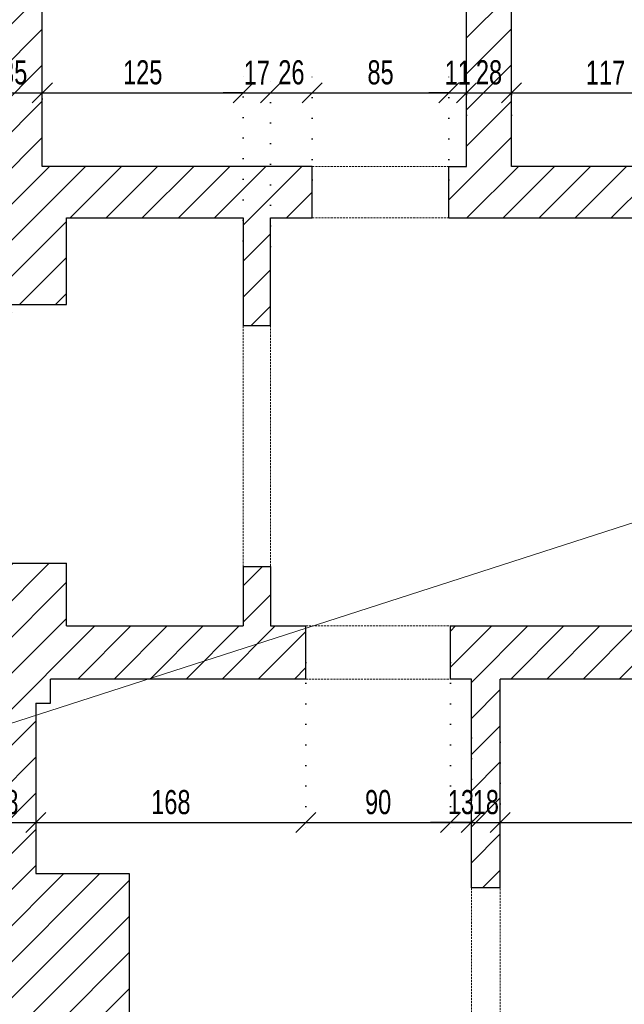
# Model space of a CAD drawing. Header units: millimetres. Extents: x 11149 to 111407, y -107619 to -23630.
# Tile 105 of 245: x 13655 to 14031, y -28957 to -28345. Entities that reach past the tile are written whole.
import ezdxf

# ---------------------------------------------------------------- set-up
doc = ezdxf.new("R2010")
doc.units = ezdxf.units.MM
doc.header["$LTSCALE"] = 2
doc.linetypes.add('DOT', pattern=[6.35, 0, -6.35])
doc.linetypes.add('HIDDEN', pattern=[9.525, 6.35, -3.175])
doc.layers.get('0').update_dxf_attribs({"plot": 0})
doc.layers.get('Defpoints').update_dxf_attribs({"color": 1})
doc.layers.add('3DPLAN_A_KRESKOWANIE 1', color=253, linetype='Continuous')
for name, color, linetype, lineweight in [('A_ściany mur', 2, 'Continuous', 30), ('e-cad_wymiary', 4, 'Continuous', 9), ('Opisy', 7, 'Continuous', 13)]:
    doc.layers.add(name, color=color, linetype=linetype, lineweight=lineweight)
doc.styles.add('e-cad_1', font='arial.ttf', dxfattribs={"width": 0.7})
doc.dimstyles.new('e-cad_1_100_[cm]', dxfattribs={"dimscale": 10, "dimtxt": 1.5, "dimasz": 1.25, "dimexe": 1.25, "dimexo": 0.625, "dimgap": 0.5, "dimtad": 1, "dimdec": 0, "dimrnd": 1, "dimzin": 1, "dimtxsty": 'e-cad_1', "dimblk": 'OBLIQUE', "dimcen": 2.5, "dimclrd": 256, "dimclre": 252, "dimclrt": 7, "dimadec": 0, "dimazin": 0, "dimtfac": 1, "dimtix": 1, "dimtmove": 2, "dimatfit": 3, "dimldrblk": 'NONE', "dimfxl": 60, "dimfxlon": 1, "dimarcsym": 0})

# ---------------------------------------------------------------- blocks, each defined once
blk = doc.blocks.new('_OBLIQUE')
at = {"color": 0, "linetype": 'ByBlock', "lineweight": -2}
blk.add_line((-0.5, -0.5), (0.5, 0.5), dxfattribs=at)
blk = doc.blocks.new('*D458')
at = {"layer": 'Defpoints', "color": 0}
for p in [(13668.99, -28390.14), (13633.99, -28393.24), (13668.99, -28400.22)]:
    blk.add_point(p, dxfattribs=at)
at = {"layer": 'e-cad_wymiary', "color": 252, "linetype": 'DOT', "lineweight": -2}
for p, q in [((13633.99, -28390.14), (13633.99, -28377.64)), ((13668.99, -28393.97), (13668.99, -28377.64))]:
    blk.add_line(p, q, dxfattribs=at)
at = {"layer": 'e-cad_wymiary', "lineweight": -2}
blk.add_line((13633.99, -28390.14), (13668.99, -28390.14), dxfattribs=at)
at = {"layer": 'e-cad_wymiary', "lineweight": -2, "xscale": 12.5, "yscale": 12.5, "zscale": 12.5, "rotation": 180}
blk.add_blockref('_OBLIQUE', (13633.99, -28390.14), dxfattribs=at)
at = {"layer": 'e-cad_wymiary', "lineweight": -2, "xscale": 12.5, "yscale": 12.5, "zscale": 12.5}
blk.add_blockref('_OBLIQUE', (13668.99, -28390.14), dxfattribs=at)
at = {"layer": 'e-cad_wymiary', "color": 7, "insert": (13651.49, -28377.48), "char_height": 15, "attachment_point": 5, "style": 'e-cad_1'}
blk.add_mtext('35', dxfattribs=at)
blk = doc.blocks.new('_None')
blk = doc.blocks.new('*D459')
at = {"layer": 'Defpoints', "color": 0}
for p in [(13793.99, -28390.14), (13668.99, -28400.22), (13793.99, -28488.47)]:
    blk.add_point(p, dxfattribs=at)
at = {"layer": 'e-cad_wymiary', "color": 252, "linetype": 'DOT', "lineweight": -2}
for p, q in [((13668.99, -28393.97), (13668.99, -28377.64)), ((13793.99, -28482.22), (13793.99, -28377.64))]:
    blk.add_line(p, q, dxfattribs=at)
at = {"layer": 'e-cad_wymiary', "lineweight": -2}
blk.add_line((13668.99, -28390.14), (13793.99, -28390.14), dxfattribs=at)
at = {"layer": 'e-cad_wymiary', "lineweight": -2, "xscale": 12.5, "yscale": 12.5, "zscale": 12.5, "rotation": 180}
blk.add_blockref('_OBLIQUE', (13668.99, -28390.14), dxfattribs=at)
at = {"layer": 'e-cad_wymiary', "lineweight": -2, "xscale": 12.5, "yscale": 12.5, "zscale": 12.5}
blk.add_blockref('_OBLIQUE', (13793.99, -28390.14), dxfattribs=at)
at = {"layer": 'e-cad_wymiary', "color": 7, "insert": (13731.49, -28377.48), "char_height": 15, "attachment_point": 5, "style": 'e-cad_1'}
blk.add_mtext('125', dxfattribs=at)
blk = doc.blocks.new('*D460')
at = {"layer": 'Defpoints', "color": 0}
for p in [(13810.99, -28390.14), (13793.99, -28488.47), (13810.99, -28491.96)]:
    blk.add_point(p, dxfattribs=at)
at = {"layer": 'e-cad_wymiary', "color": 252, "linetype": 'DOT', "lineweight": -2}
for p, q in [((13793.99, -28482.22), (13793.99, -28377.64)), ((13810.99, -28485.71), (13810.99, -28377.64))]:
    blk.add_line(p, q, dxfattribs=at)
at = {"layer": 'e-cad_wymiary', "lineweight": -2}
for p, q in [((13793.99, -28390.14), (13781.49, -28390.14)), ((13793.99, -28390.14), (13810.99, -28390.14)), ((13810.99, -28390.14), (13823.49, -28390.14))]:
    blk.add_line(p, q, dxfattribs=at)
at = {"layer": 'e-cad_wymiary', "lineweight": -2, "xscale": 12.5, "yscale": 12.5, "zscale": 12.5}
blk.add_blockref('_OBLIQUE', (13793.99, -28390.14), dxfattribs=at)
at = {"layer": 'e-cad_wymiary', "lineweight": -2, "xscale": 12.5, "yscale": 12.5, "zscale": 12.5, "rotation": 180}
blk.add_blockref('_OBLIQUE', (13810.99, -28390.14), dxfattribs=at)
at = {"layer": 'e-cad_wymiary', "color": 7, "insert": (13802.49, -28377.61), "char_height": 15, "attachment_point": 5, "style": 'e-cad_1'}
blk.add_mtext('17', dxfattribs=at)
blk = doc.blocks.new('*D461')
at = {"layer": 'Defpoints', "color": 0}
for p in [(13836.99, -28390.14), (13836.99, -28450.58), (13810.99, -28491.96)]:
    blk.add_point(p, dxfattribs=at)
at = {"layer": 'e-cad_wymiary', "color": 252, "linetype": 'DOT', "lineweight": -2}
for p, q in [((13810.99, -28485.71), (13810.99, -28377.64)), ((13836.99, -28444.33), (13836.99, -28377.64))]:
    blk.add_line(p, q, dxfattribs=at)
at = {"layer": 'e-cad_wymiary', "lineweight": -2}
blk.add_line((13810.99, -28390.14), (13836.99, -28390.14), dxfattribs=at)
at = {"layer": 'e-cad_wymiary', "lineweight": -2, "xscale": 12.5, "yscale": 12.5, "zscale": 12.5, "rotation": 180}
blk.add_blockref('_OBLIQUE', (13810.99, -28390.14), dxfattribs=at)
at = {"layer": 'e-cad_wymiary', "lineweight": -2, "xscale": 12.5, "yscale": 12.5, "zscale": 12.5}
blk.add_blockref('_OBLIQUE', (13836.99, -28390.14), dxfattribs=at)
at = {"layer": 'e-cad_wymiary', "color": 7, "insert": (13823.99, -28377.48), "char_height": 15, "attachment_point": 5, "style": 'e-cad_1'}
blk.add_mtext('26', dxfattribs=at)
blk = doc.blocks.new('*D462')
at = {"layer": 'Defpoints', "color": 0}
for p in [(13921.99, -28390.14), (13836.99, -28450.58), (13921.99, -28450.58)]:
    blk.add_point(p, dxfattribs=at)
at = {"layer": 'e-cad_wymiary', "color": 252, "linetype": 'DOT', "lineweight": -2}
for p, q in [((13836.99, -28444.33), (13836.99, -28377.64)), ((13921.99, -28444.33), (13921.99, -28377.64))]:
    blk.add_line(p, q, dxfattribs=at)
at = {"layer": 'e-cad_wymiary', "lineweight": -2}
blk.add_line((13836.99, -28390.14), (13921.99, -28390.14), dxfattribs=at)
at = {"layer": 'e-cad_wymiary', "lineweight": -2, "xscale": 12.5, "yscale": 12.5, "zscale": 12.5, "rotation": 180}
blk.add_blockref('_OBLIQUE', (13836.99, -28390.14), dxfattribs=at)
at = {"layer": 'e-cad_wymiary', "lineweight": -2, "xscale": 12.5, "yscale": 12.5, "zscale": 12.5}
blk.add_blockref('_OBLIQUE', (13921.99, -28390.14), dxfattribs=at)
at = {"layer": 'e-cad_wymiary', "color": 7, "insert": (13879.49, -28377.48), "char_height": 15, "attachment_point": 5, "style": 'e-cad_1'}
blk.add_mtext('85', dxfattribs=at)
blk = doc.blocks.new('*D463')
at = {"layer": 'Defpoints', "color": 0}
for p in [(13932.99, -28390.14), (13932.99, -28410.19), (13921.99, -28450.58)]:
    blk.add_point(p, dxfattribs=at)
at = {"layer": 'e-cad_wymiary', "color": 252, "linetype": 'DOT', "lineweight": -2}
for p, q in [((13921.99, -28444.33), (13921.99, -28377.64)), ((13932.99, -28403.94), (13932.99, -28377.64))]:
    blk.add_line(p, q, dxfattribs=at)
at = {"layer": 'e-cad_wymiary', "lineweight": -2}
for p, q in [((13921.99, -28390.14), (13909.49, -28390.14)), ((13921.99, -28390.14), (13932.99, -28390.14)), ((13932.99, -28390.14), (13945.49, -28390.14))]:
    blk.add_line(p, q, dxfattribs=at)
at = {"layer": 'e-cad_wymiary', "lineweight": -2, "xscale": 12.5, "yscale": 12.5, "zscale": 12.5}
blk.add_blockref('_OBLIQUE', (13921.99, -28390.14), dxfattribs=at)
at = {"layer": 'e-cad_wymiary', "lineweight": -2, "xscale": 12.5, "yscale": 12.5, "zscale": 12.5, "rotation": 180}
blk.add_blockref('_OBLIQUE', (13932.99, -28390.14), dxfattribs=at)
at = {"layer": 'e-cad_wymiary', "color": 7, "insert": (13927.49, -28377.61), "char_height": 15, "attachment_point": 5, "style": 'e-cad_1'}
blk.add_mtext('11', dxfattribs=at)
blk = doc.blocks.new('*D464')
at = {"layer": 'Defpoints', "color": 0}
for p in [(13960.99, -28390.14), (13932.99, -28410.19), (13960.99, -28410.19)]:
    blk.add_point(p, dxfattribs=at)
at = {"layer": 'e-cad_wymiary', "color": 252, "linetype": 'DOT', "lineweight": -2}
for p, q in [((13932.99, -28403.94), (13932.99, -28377.64)), ((13960.99, -28403.94), (13960.99, -28377.64))]:
    blk.add_line(p, q, dxfattribs=at)
at = {"layer": 'e-cad_wymiary', "lineweight": -2}
blk.add_line((13932.99, -28390.14), (13960.99, -28390.14), dxfattribs=at)
at = {"layer": 'e-cad_wymiary', "lineweight": -2, "xscale": 12.5, "yscale": 12.5, "zscale": 12.5, "rotation": 180}
blk.add_blockref('_OBLIQUE', (13932.99, -28390.14), dxfattribs=at)
at = {"layer": 'e-cad_wymiary', "lineweight": -2, "xscale": 12.5, "yscale": 12.5, "zscale": 12.5}
blk.add_blockref('_OBLIQUE', (13960.99, -28390.14), dxfattribs=at)
at = {"layer": 'e-cad_wymiary', "color": 7, "insert": (13946.99, -28377.48), "char_height": 15, "attachment_point": 5, "style": 'e-cad_1'}
blk.add_mtext('28', dxfattribs=at)
blk = doc.blocks.new('*D465')
at = {"layer": 'Defpoints', "color": 0}
for p in [(14077.99, -28390.14), (13960.99, -28410.19), (14077.99, -28449.08)]:
    blk.add_point(p, dxfattribs=at)
at = {"layer": 'e-cad_wymiary', "color": 252, "linetype": 'DOT', "lineweight": -2}
for p, q in [((13960.99, -28403.94), (13960.99, -28377.64)), ((14077.99, -28442.83), (14077.99, -28377.64))]:
    blk.add_line(p, q, dxfattribs=at)
at = {"layer": 'e-cad_wymiary', "lineweight": -2}
blk.add_line((13960.99, -28390.14), (14077.99, -28390.14), dxfattribs=at)
at = {"layer": 'e-cad_wymiary', "lineweight": -2, "xscale": 12.5, "yscale": 12.5, "zscale": 12.5, "rotation": 180}
blk.add_blockref('_OBLIQUE', (13960.99, -28390.14), dxfattribs=at)
at = {"layer": 'e-cad_wymiary', "lineweight": -2, "xscale": 12.5, "yscale": 12.5, "zscale": 12.5}
blk.add_blockref('_OBLIQUE', (14077.99, -28390.14), dxfattribs=at)
at = {"layer": 'e-cad_wymiary', "color": 7, "insert": (14019.49, -28377.61), "char_height": 15, "attachment_point": 5, "style": 'e-cad_1'}
blk.add_mtext('117', dxfattribs=at)
blk = doc.blocks.new('*D493')
at = {"layer": 'Defpoints', "color": 0}
for p in [(13664.99, -28844.22), (13664.99, -28844.22), (13626.99, -28859.2)]:
    blk.add_point(p, dxfattribs=at)
at = {"layer": 'e-cad_wymiary', "color": 252, "linetype": 'DOT', "lineweight": -2}
for p, q in [((13626.99, -28852.95), (13626.99, -28831.72)), ((13664.99, -28837.97), (13664.99, -28831.72))]:
    blk.add_line(p, q, dxfattribs=at)
at = {"layer": 'e-cad_wymiary', "lineweight": -2}
blk.add_line((13626.99, -28844.22), (13664.99, -28844.22), dxfattribs=at)
at = {"layer": 'e-cad_wymiary', "lineweight": -2, "xscale": 12.5, "yscale": 12.5, "zscale": 12.5, "rotation": 180}
blk.add_blockref('_OBLIQUE', (13626.99, -28844.22), dxfattribs=at)
at = {"layer": 'e-cad_wymiary', "lineweight": -2, "xscale": 12.5, "yscale": 12.5, "zscale": 12.5}
blk.add_blockref('_OBLIQUE', (13664.99, -28844.22), dxfattribs=at)
at = {"layer": 'e-cad_wymiary', "color": 7, "insert": (13645.99, -28831.56), "char_height": 15, "attachment_point": 5, "style": 'e-cad_1'}
blk.add_mtext('38', dxfattribs=at)
blk = doc.blocks.new('*D494')
at = {"layer": 'Defpoints', "color": 0}
for p in [(13832.99, -28738.39), (13664.99, -28844.22), (13832.99, -28844.22)]:
    blk.add_point(p, dxfattribs=at)
at = {"layer": 'e-cad_wymiary', "color": 252, "linetype": 'DOT', "lineweight": -2}
for p, q in [((13832.99, -28744.64), (13832.99, -28856.72)), ((13664.99, -28837.97), (13664.99, -28831.72))]:
    blk.add_line(p, q, dxfattribs=at)
at = {"layer": 'e-cad_wymiary', "lineweight": -2}
blk.add_line((13664.99, -28844.22), (13832.99, -28844.22), dxfattribs=at)
at = {"layer": 'e-cad_wymiary', "lineweight": -2, "xscale": 12.5, "yscale": 12.5, "zscale": 12.5, "rotation": 180}
blk.add_blockref('_OBLIQUE', (13664.99, -28844.22), dxfattribs=at)
at = {"layer": 'e-cad_wymiary', "lineweight": -2, "xscale": 12.5, "yscale": 12.5, "zscale": 12.5}
blk.add_blockref('_OBLIQUE', (13832.99, -28844.22), dxfattribs=at)
at = {"layer": 'e-cad_wymiary', "color": 7, "insert": (13748.99, -28831.56), "char_height": 15, "attachment_point": 5, "style": 'e-cad_1'}
blk.add_mtext('168', dxfattribs=at)
blk = doc.blocks.new('*D495')
at = {"layer": 'Defpoints', "color": 0}
for p in [(13832.99, -28738.39), (13922.99, -28738.39), (13922.99, -28844.22)]:
    blk.add_point(p, dxfattribs=at)
at = {"layer": 'e-cad_wymiary', "color": 252, "linetype": 'DOT', "lineweight": -2}
for p, q in [((13832.99, -28744.64), (13832.99, -28856.72)), ((13922.99, -28744.64), (13922.99, -28856.72))]:
    blk.add_line(p, q, dxfattribs=at)
at = {"layer": 'e-cad_wymiary', "lineweight": -2}
blk.add_line((13832.99, -28844.22), (13922.99, -28844.22), dxfattribs=at)
at = {"layer": 'e-cad_wymiary', "lineweight": -2, "xscale": 12.5, "yscale": 12.5, "zscale": 12.5, "rotation": 180}
blk.add_blockref('_OBLIQUE', (13832.99, -28844.22), dxfattribs=at)
at = {"layer": 'e-cad_wymiary', "lineweight": -2, "xscale": 12.5, "yscale": 12.5, "zscale": 12.5}
blk.add_blockref('_OBLIQUE', (13922.99, -28844.22), dxfattribs=at)
at = {"layer": 'e-cad_wymiary', "color": 7, "insert": (13877.99, -28831.56), "char_height": 15, "attachment_point": 5, "style": 'e-cad_1'}
blk.add_mtext('90', dxfattribs=at)
blk = doc.blocks.new('*D496')
at = {"layer": 'Defpoints', "color": 0}
for p in [(13922.99, -28738.39), (13935.99, -28772.52), (13935.99, -28844.22)]:
    blk.add_point(p, dxfattribs=at)
at = {"layer": 'e-cad_wymiary', "color": 252, "linetype": 'DOT', "lineweight": -2}
for p, q in [((13922.99, -28744.64), (13922.99, -28856.72)), ((13935.99, -28778.77), (13935.99, -28856.72))]:
    blk.add_line(p, q, dxfattribs=at)
at = {"layer": 'e-cad_wymiary', "lineweight": -2}
for p, q in [((13922.99, -28844.22), (13910.49, -28844.22)), ((13922.99, -28844.22), (13935.99, -28844.22)), ((13935.99, -28844.22), (13948.49, -28844.22))]:
    blk.add_line(p, q, dxfattribs=at)
at = {"layer": 'e-cad_wymiary', "lineweight": -2, "xscale": 12.5, "yscale": 12.5, "zscale": 12.5}
blk.add_blockref('_OBLIQUE', (13922.99, -28844.22), dxfattribs=at)
at = {"layer": 'e-cad_wymiary', "lineweight": -2, "xscale": 12.5, "yscale": 12.5, "zscale": 12.5, "rotation": 180}
blk.add_blockref('_OBLIQUE', (13935.99, -28844.22), dxfattribs=at)
at = {"layer": 'e-cad_wymiary', "color": 7, "insert": (13929.49, -28831.56), "char_height": 15, "attachment_point": 5, "style": 'e-cad_1'}
blk.add_mtext('13', dxfattribs=at)
blk = doc.blocks.new('*D497')
at = {"layer": 'Defpoints', "color": 0}
for p in [(13935.99, -28772.52), (13953.99, -28787.91), (13953.99, -28844.22)]:
    blk.add_point(p, dxfattribs=at)
at = {"layer": 'e-cad_wymiary', "color": 252, "linetype": 'DOT', "lineweight": -2}
for p, q in [((13935.99, -28778.77), (13935.99, -28856.72)), ((13953.99, -28794.16), (13953.99, -28856.72))]:
    blk.add_line(p, q, dxfattribs=at)
at = {"layer": 'e-cad_wymiary', "lineweight": -2}
for p, q in [((13935.99, -28844.22), (13923.49, -28844.22)), ((13935.99, -28844.22), (13953.99, -28844.22)), ((13953.99, -28844.22), (13966.49, -28844.22))]:
    blk.add_line(p, q, dxfattribs=at)
at = {"layer": 'e-cad_wymiary', "lineweight": -2, "xscale": 12.5, "yscale": 12.5, "zscale": 12.5}
blk.add_blockref('_OBLIQUE', (13935.99, -28844.22), dxfattribs=at)
at = {"layer": 'e-cad_wymiary', "lineweight": -2, "xscale": 12.5, "yscale": 12.5, "zscale": 12.5, "rotation": 180}
blk.add_blockref('_OBLIQUE', (13953.99, -28844.22), dxfattribs=at)
at = {"layer": 'e-cad_wymiary', "color": 7, "insert": (13944.99, -28831.56), "char_height": 15, "attachment_point": 5, "style": 'e-cad_1'}
blk.add_mtext('18', dxfattribs=at)
blk = doc.blocks.new('*D498')
at = {"layer": 'Defpoints', "color": 0}
for p in [(13953.99, -28787.91), (14226.99, -28821.94), (14226.99, -28844.22)]:
    blk.add_point(p, dxfattribs=at)
at = {"layer": 'e-cad_wymiary', "color": 252, "linetype": 'DOT', "lineweight": -2}
for p, q in [((13953.99, -28794.16), (13953.99, -28856.72)), ((14226.99, -28828.19), (14226.99, -28856.72))]:
    blk.add_line(p, q, dxfattribs=at)
at = {"layer": 'e-cad_wymiary', "lineweight": -2}
blk.add_line((13953.99, -28844.22), (14226.99, -28844.22), dxfattribs=at)
at = {"layer": 'e-cad_wymiary', "lineweight": -2, "xscale": 12.5, "yscale": 12.5, "zscale": 12.5, "rotation": 180}
blk.add_blockref('_OBLIQUE', (13953.99, -28844.22), dxfattribs=at)
at = {"layer": 'e-cad_wymiary', "lineweight": -2, "xscale": 12.5, "yscale": 12.5, "zscale": 12.5}
blk.add_blockref('_OBLIQUE', (14226.99, -28844.22), dxfattribs=at)
at = {"layer": 'e-cad_wymiary', "color": 7, "insert": (14090.49, -28831.56), "char_height": 15, "attachment_point": 5, "style": 'e-cad_1'}
blk.add_mtext('273', dxfattribs=at)

msp = doc.modelspace()

# ---------------------------------------------------------------- hatches: boundary and pattern name
at = {"layer": '3DPLAN_A_KRESKOWANIE 1'}
h = msp.add_hatch(dxfattribs=at)
h.set_pattern_fill('ANSI31', color=256, scale=5, style=0)
h.set_pattern_definition([(45, (15147.047, -29342.012), (-11.22532, 11.22532), [])])
h.paths.add_polyline_path([(15208.99, -29306.89), (15087.99, -29306.89), (15087.99, -29384.89), (15208.99, -29384.89)])
h.paths.add_polyline_path([(16677.49, -29121.89), (16623.99, -29121.89), (16623.99, -29308.89), (16290.99, -29308.89), (16290.99, -29384.89), (16677.49, -29384.89)])
h.paths.add_polyline_path([(16115.99, -29308.89), (16047.99, -29308.89), (16047.99, -29148.89), (16014.99, -29148.89), (16014.99, -29308.89), (15977.99, -29308.89), (15977.99, -29384.89), (16115.99, -29384.89)])
h.paths.add_polyline_path([(15802.99, -29308.89), (15767.99, -29308.89), (15767.99, -28746.89), (15772.99, -28746.89), (15772.99, -28712.89), (15691.99, -28712.89), (15691.99, -28642.89), (15671.99, -28642.89), (15671.99, -28710.89), (15658.99, -28710.89), (15658.99, -28746.89), (15736.99, -28746.89), (15736.99, -29058.89), (15726.99, -29058.89), (15726.99, -29069.89), (15736.99, -29069.89), (15736.99, -29306.89), (15689.99, -29306.89), (15689.99, -29384.89), (15802.99, -29384.89)])
h.paths.add_polyline_path([(16443.99, -28715.89), (16348.99, -28715.89), (16348.99, -28647.89), (16324.99, -28647.89), (16324.99, -28715.89), (16097.99, -28715.89), (16097.99, -28691.89), (16056.99, -28691.89), (16056.99, -28450.89), (16068.99, -28450.89), (16068.99, -28440.89), (16324.99, -28440.89), (16324.99, -28557.89), (16348.99, -28557.89), (16348.99, -28439.89), (16623.99, -28439.89), (16623.99, -28481.89), (16677.49, -28481.89), (16677.49, -28090.89), (16618.99, -28090.89), (16618.99, -28420.89), (15614.99, -28420.89), (15614.99, -28441.89), (15671.99, -28441.89), (15671.99, -28522.89), (15691.99, -28522.89), (15691.99, -28438.89), (16026.99, -28438.89), (16026.99, -28712.89), (15892.99, -28712.89), (15892.99, -28746.89), (16014.99, -28746.89), (16014.99, -28802.89), (16047.99, -28802.89), (16047.99, -28747.89), (16069.99, -28747.89), (16069.99, -28744.89), (16443.99, -28744.89)])
h.paths.add_polyline_path([(16677.49, -28681.89), (16623.99, -28681.89), (16623.99, -28715.89), (16533.99, -28715.89), (16533.99, -28744.89), (16623.99, -28744.89), (16623.99, -28782.89), (16677.49, -28782.89)])
h.paths.add_polyline_path([(16677.49, -28566.89), (16623.99, -28566.89), (16623.99, -28601.89), (16677.49, -28601.89)])
h.paths.add_polyline_path([(16677.49, -28867.89), (16623.99, -28867.89), (16623.99, -28916.89), (16677.49, -28916.89)])
h.paths.add_polyline_path([(16677.49, -27805.89), (15967.99, -27805.89), (15967.99, -27862.89), (16618.99, -27862.89), (16618.99, -27970.89), (16677.49, -27970.89)])
h.paths.add_polyline_path([(15500.99, -27805.89), (15380.99, -27805.89), (15380.99, -27867.89), (15454.99, -27867.89), (15454.99, -28420.89), (14450.99, -28420.89), (14450.99, -28435.89), (14331.99, -28435.89), (14331.99, -28420.89), (14227.99, -28420.89), (14227.99, -28435.89), (14207.99, -28435.89), (14207.99, -28467.89), (14230.99, -28467.89), (14230.99, -28496.89), (14276.99, -28496.89), (14276.99, -28467.89), (14827.99, -28467.89), (14827.99, -28490.89), (14866.99, -28490.89), (14866.99, -28439.89), (15420.99, -28439.89), (15420.99, -28504.89), (15467.99, -28504.89), (15467.99, -28441.89), (15494.99, -28441.89), (15494.99, -28420.89), (15467.99, -28420.89), (15467.99, -27862.89), (15500.99, -27862.89)])
h.paths.add_polyline_path([(15792.99, -27805.89), (15675.99, -27805.89), (15675.99, -27862.89), (15792.99, -27862.89)])
h.paths.add_polyline_path([(14935.99, -28756.89), (15425.99, -28756.89), (15425.99, -29306.89), (15383.99, -29306.89), (15383.99, -29384.89), (15514.99, -29384.89), (15514.99, -29306.89), (15441.99, -29306.89), (15441.99, -29069.89), (15636.99, -29069.89), (15636.99, -29058.89), (15441.99, -29058.89), (15441.99, -28772.89), (15466.99, -28772.89), (15466.99, -28746.89), (15568.99, -28746.89), (15568.99, -28710.89), (15467.99, -28710.89), (15467.99, -28677.89), (15420.99, -28677.89), (15420.99, -28720.89), (14866.99, -28720.89), (14866.99, -28640.89), (14827.99, -28640.89), (14827.99, -28721.89), (14417.99, -28721.89), (14417.99, -28756.89), (14765.99, -28756.89), (14765.99, -28833.89), (14935.99, -28833.89)])
h.paths.add_polyline_path([(14912.99, -29306.89), (14891.99, -29306.89), (14891.99, -28974.89), (14421.99, -28974.89), (14421.99, -28984.89), (14884.99, -28984.89), (14884.99, -29310.89), (14777.99, -29310.89), (14777.99, -29384.89), (14912.99, -29384.89)])
h.paths.add_polyline_path([(14602.99, -29310.89), (14487.99, -29310.89), (14487.99, -29384.89), (14602.99, -29384.89)])
h.paths.add_polyline_path([(14312.99, -29310.89), (14262.99, -29310.89), (14262.99, -28984.89), (14341.99, -28984.89), (14341.99, -28974.89), (14262.99, -28974.89), (14262.99, -28756.89), (14297.99, -28756.89), (14297.99, -28721.89), (14276.99, -28721.89), (14276.99, -28667.89), (14228.99, -28667.89), (14228.99, -28721.89), (13922.99, -28721.89), (13922.99, -28754.89), (13935.99, -28754.89), (13935.99, -28884.89), (13953.99, -28884.89), (13953.99, -28754.89), (14226.99, -28754.89), (14226.99, -29323.89), (14186.99, -29323.89), (14186.99, -29384.89), (14312.99, -29384.89)])
h.paths.add_polyline_path([(14011.99, -29323.89), (13953.99, -29323.89), (13953.99, -28979.89), (13935.99, -28979.89), (13935.99, -29320.89), (13895.99, -29320.89), (13895.99, -29384.89), (14011.99, -29384.89)])
h.paths.add_polyline_path([(13720.99, -29320.89), (13668.99, -29320.89), (13668.99, -29039.89), (13722.99, -29039.89), (13722.99, -28875.89), (13664.99, -28875.89), (13664.99, -28769.89), (13673.99, -28769.89), (13673.99, -28754.89), (13832.99, -28754.89), (13832.99, -28721.89), (13810.99, -28721.89), (13810.99, -28684.89), (13793.99, -28684.89), (13793.99, -28721.89), (13683.99, -28721.89), (13683.99, -28682.89), (13649.99, -28682.89), (13629.99, -28682.89), (13629.99, -28715.89), (13626.99, -28715.89), (13626.99, -28933.89), (13626.99, -28950.89), (13626.99, -29316.89), (13584.99, -29316.89), (13584.99, -29384.89), (13720.99, -29384.89)])
h.paths.add_polyline_path([(13668.99, -27956.89), (13700.99, -27956.89), (13700.99, -27866.89), (13703.99, -27866.89), (13703.99, -27805.89), (13681.49, -27805.89), (13681.49, -27747.89), (13559.97, -27747.89), (13559.97, -27794.89), (13623.99, -27794.89), (13623.99, -27856.89), (13640.99, -27856.89), (13640.99, -28135.89), (13216.99, -28135.89), (13216.99, -28434.89), (13209.99, -28434.89), (13209.99, -28463.89), (13216.99, -28463.89), (13305.2, -28463.89), (13305.2, -28429.89), (13252.2, -28429.89), (13252.2, -28179.89), (13371.2, -28179.89), (13371.2, -28242.89), (13424.2, -28242.89), (13424.2, -28429.89), (13395.2, -28429.89), (13395.2, -28463.89), (13521.99, -28463.89), (13521.99, -28429.89), (13434.99, -28429.89), (13434.99, -28240.89), (13487.99, -28240.89), (13487.99, -28181.89), (13633.99, -28181.89), (13633.99, -28242.89), (13633.99, -28416.89), (13620.99, -28416.89), (13620.99, -28429.89), (13611.99, -28429.89), (13611.99, -28463.89), (13629.99, -28463.89), (13629.99, -28532.89), (13649.99, -28532.89), (13649.99, -28521.89), (13683.99, -28521.89), (13683.99, -28467.89), (13793.99, -28467.89), (13793.99, -28534.89), (13810.99, -28534.89), (13810.99, -28467.89), (13836.99, -28467.89), (13836.99, -28435.89), (13668.99, -28435.89)])
h.paths.add_polyline_path([(14010.99, -27805.89), (13878.99, -27805.89), (13878.99, -27866.89), (13932.99, -27866.89), (13932.99, -28435.89), (13921.99, -28435.89), (13921.99, -28467.89), (14077.99, -28467.89), (14077.99, -28435.89), (13960.99, -28435.89), (13960.99, -27867.89), (14010.99, -27867.89)])
h.paths.add_polyline_path([(14308.99, -27805.89), (14185.99, -27805.89), (14185.99, -27867.89), (14308.99, -27867.89)])
h.paths.add_polyline_path([(14607.99, -27805.89), (14483.99, -27805.89), (14483.99, -27867.89), (14607.99, -27867.89)])
h.paths.add_polyline_path([(14903.99, -27805.89), (14782.99, -27805.89), (14782.99, -27867.89), (14903.99, -27867.89)])
h.paths.add_polyline_path([(15205.99, -27805.89), (15078.99, -27805.89), (15078.99, -27867.89), (15205.99, -27867.89)])
h.paths.add_polyline_path([(12480.84, -29301.89), (12411.84, -29301.89), (12411.84, -28913.89), (12510.99, -28913.89), (12510.99, -28896.89), (12411.99, -28896.89), (12411.99, -28889.89), (12391.99, -28889.89), (12391.99, -29317.89), (11837.99, -29317.89), (11837.99, -29070.89), (11781.49, -29070.89), (11781.49, -29384.89), (12480.84, -29384.89)])
h.paths.add_polyline_path([(12297.99, -28133.89), (11825.99, -28133.89), (11825.99, -28063.89), (11774.49, -28063.89), (11774.49, -28175.39), (11826.99, -28175.39), (11826.99, -28139.89), (12297.99, -28139.89)])
h.paths.add_polyline_path([(11825.99, -27851.89), (12410.99, -27851.89), (12410.99, -28133.89), (12387.99, -28133.89), (12387.99, -28139.89), (12410.99, -28139.89), (12410.99, -28286.89), (12426.99, -28286.89), (12426.99, -28228.89), (12531.99, -28228.89), (12531.99, -28218.89), (12420.99, -28218.89), (12420.99, -28006.89), (12456.99, -28006.89), (12456.99, -27863.89), (12456.99, -27805.89), (11774.49, -27805.89), (11774.49, -27888.89), (11825.99, -27888.89)])
h.paths.add_polyline_path([(12769.99, -27805.89), (12661.49, -27805.89), (12626.99, -27805.89), (12626.99, -27863.89), (12769.99, -27863.89)])
h.paths.add_polyline_path([(13027.49, -27747.89), (13027.49, -27805.89), (13026.62, -27805.89), (12939.99, -27805.89), (12939.99, -27832.39), (12939.99, -27837.39), (12939.99, -27863.89), (12939.99, -27933.89), (12975.99, -27933.89), (12975.99, -28098.89), (12975.99, -28116.34), (12975.99, -28218.89), (12778.19, -28218.89), (12768.19, -28218.89), (12669.19, -28218.89), (12631.99, -28218.89), (12631.99, -28220.23), (12631.99, -28227.55), (12631.99, -28228.89), (12648.99, -28228.89), (12648.99, -28462.89), (12689.46, -28462.89), (12694.99, -28462.89), (12694.99, -28448.19), (12694.99, -28441.59), (12694.99, -28426.89), (12689.46, -28426.89), (12667.99, -28426.89), (12667.99, -28375.66), (12667.99, -28325.66), (12667.99, -28237.89), (12842.99, -28237.89), (12851.99, -28237.89), (12979.99, -28237.89), (12979.99, -28266.81), (12979.99, -28305.03), (12979.99, -28326.89), (12979.99, -28339.89), (12979.99, -28368.31), (12979.99, -28406.53), (12979.99, -28426.89), (12851.99, -28426.89), (12842.99, -28426.89), (12784.99, -28426.89), (12784.99, -28441.59), (12784.99, -28448.19), (12784.99, -28462.89), (12784.99, -28541.89), (12789.73, -28541.89), (12797.24, -28541.89), (12801.99, -28541.89), (12801.99, -28461.89), (12922.99, -28461.89), (12937.99, -28461.89), (12937.99, -28505.89), (13026.62, -28505.89), (13030.99, -28505.89), (13030.99, -28463.89), (13089.99, -28463.89), (13089.99, -28452.39), (13089.99, -28446.38), (13089.99, -28434.89), (13070.99, -28434.89), (13070.99, -28421.89), (13057.99, -28421.89), (13057.99, -27857.89), (13067.99, -27857.89), (13067.99, -27794.89), (13073.99, -27794.89), (13073.99, -27747.89), (13062.49, -27747.89)])
h.paths.add_polyline_path([(13212, -27747.89), (13444.97, -27747.89), (13444.97, -27767.89), (13444.97, -27772.89), (13444.97, -27794.89), (13312.02, -27794.89), (13301.84, -27794.89), (13199.99, -27794.89), (13199.99, -27747.89)])
h.paths.add_polyline_path([(12783.84, -29301.89), (12725.84, -29301.89), (12725.84, -28870.89), (12709.99, -28870.89), (12709.99, -28896.89), (12609.99, -28896.89), (12609.99, -28913.89), (12709.84, -28913.89), (12709.84, -29301.89), (12653.84, -29301.89), (12653.84, -29384.89), (12783.84, -29384.89)])
h.paths.add_polyline_path([(13499.99, -29316.89), (13465.99, -29316.89), (13465.99, -29245.89), (13459.99, -29245.89), (13459.99, -29229.89), (13436.49, -29229.89), (13433.49, -29229.89), (13433.49, -29384.89), (13499.99, -29384.89)])
h.paths.add_polyline_path([(13076.99, -28849.89), (13049.99, -28849.89), (13049.99, -28933.89), (13096.99, -28933.89), (13096.99, -29041.89), (13049.99, -29041.89), (13049.99, -29319.89), (13104.99, -29319.89), (13104.99, -29384.89), (12956.84, -29384.89), (12956.84, -29301.89), (12994.84, -29301.89), (12994.84, -28922.89), (12952.84, -28922.89), (12952.84, -28790.89), (12994.84, -28790.89), (12994.84, -28731.89), (12725.84, -28731.89), (12725.84, -28772.89), (12709.99, -28772.89), (12709.99, -28746.89), (12685.99, -28746.89), (12685.99, -28715.89), (12784.99, -28715.89), (12784.99, -28691.89), (12801.99, -28691.89), (12801.99, -28715.89), (12937.99, -28715.89), (12937.99, -28683.89), (13030.99, -28683.89), (13030.99, -28716.89), (13076.99, -28716.89), (13076.99, -28832.89)])
h.paths.add_polyline_path([(13227.99, -29319.89), (13187.99, -29319.89), (13187.99, -29384.89), (13289.49, -29384.89), (13289.49, -29229.89), (13286.49, -29229.89), (13286.49, -29223.89), (13286.49, -29062.89), (13286.49, -29056.89), (13274.99, -29056.89), (13274.99, -29029.93), (13246.99, -29029.93), (13246.99, -29169.89), (13236.99, -29169.89), (13236.99, -29242.89), (13227.99, -29242.89)])
h.paths.add_polyline_path([(12383.99, -28455.89), (12401.99, -28455.81), (12401.99, -28523.89), (12426.99, -28523.89), (12426.99, -28376.89), (12410.99, -28376.89), (12410.99, -28408.89), (12393.99, -28408.89), (12393.99, -28418.89), (11826.99, -28418.89), (11826.99, -28350.39), (11774.49, -28350.39), (11774.49, -28429.89), (11562.49, -28429.89), (11562.49, -28493.89), (11595.99, -28493.89), (11595.99, -28452.89), (11776.99, -28452.89), (11776.99, -28490.89), (11826.99, -28490.89), (11826.99, -28455.89)])
h.paths.add_polyline_path([(12401.99, -28658.89), (12401.99, -28679.89), (12383.99, -28679.89), (12341.99, -28679.89), (12341.99, -28709.89), (11826.99, -28709.89), (11826.99, -28670.89), (11776.99, -28670.89), (11776.99, -28709.89), (11595.99, -28709.89), (11595.99, -28673.89), (11562.49, -28673.89), (11562.49, -28763.89), (11781.49, -28763.89), (11781.49, -28800.89), (11837.99, -28800.89), (11837.99, -28746.89), (12391.99, -28746.89), (12391.99, -28790.89), (12411.99, -28790.89), (12411.99, -28762.89), (12427.99, -28762.89), (12427.99, -28746.89), (12568.99, -28746.89), (12568.99, -28715.89), (12455.99, -28715.89), (12455.99, -28670.89), (12426.99, -28670.89), (12426.99, -28658.89)])

# ---------------------------------------------------------------- linework, layer by layer
at = {"layer": 'A_ściany mur', "ltscale": 0.1}
for p, q in [((13932.99, -28435.89), (13932.99, -27866.89)), ((13960.99, -28435.89), (13960.99, -27867.89)), ((13668.99, -28435.89), (13668.99, -27956.89)), ((13836.99, -28435.89), (13668.99, -28435.89)), ((13836.99, -28467.89), (13836.99, -28435.89)), ((13921.99, -28467.89), (13921.99, -28435.89)), ((13921.99, -28435.89), (13932.99, -28435.89)), ((14077.99, -28435.89), (13960.99, -28435.89)), ((13683.99, -28521.89), (13683.99, -28467.89)), ((13683.99, -28467.89), (13793.99, -28467.89)), ((13793.99, -28467.89), (13793.99, -28534.89)), ((13810.99, -28534.89), (13810.99, -28467.89)), ((13810.99, -28467.89), (13836.99, -28467.89)), ((13921.99, -28467.89), (14077.99, -28467.89)), ((13649.99, -28521.89), (13683.99, -28521.89)), ((13793.99, -28534.89), (13810.99, -28534.89)), ((13649.99, -28682.89), (13683.99, -28682.89)), ((13683.99, -28721.89), (13683.99, -28682.89)), ((13793.99, -28684.89), (13793.99, -28721.89)), ((13793.99, -28684.89), (13810.99, -28684.89)), ((13810.99, -28684.89), (13810.99, -28721.89)), ((13683.99, -28721.89), (13793.99, -28721.89)), ((13810.99, -28721.89), (13832.99, -28721.89)), ((13832.99, -28754.89), (13832.99, -28721.89)), ((13922.99, -28721.89), (14228.99, -28721.89)), ((13922.99, -28754.89), (13922.99, -28721.89)), ((13832.99, -28754.89), (13673.99, -28754.89)), ((13673.99, -28769.89), (13673.99, -28754.89)), ((13935.99, -28754.89), (13922.99, -28754.89)), ((13935.99, -28884.89), (13935.99, -28754.89)), ((14226.99, -28754.89), (13953.99, -28754.89)), ((13953.99, -28884.89), (13953.99, -28754.89)), ((13664.99, -28769.89), (13664.99, -28875.89)), ((13664.99, -28769.89), (13673.99, -28769.89)), ((13664.99, -28875.89), (13722.99, -28875.89)), ((13722.99, -28875.89), (13722.99, -29039.89)), ((13953.99, -28884.89), (13935.99, -28884.89))]:
    msp.add_line(p, q, dxfattribs=at)
at = {"layer": 'A_ściany mur', "color": 4, "linetype": 'HIDDEN', "lineweight": 5, "ltscale": 0.1}
for p, q in [((13836.99, -28435.89), (13921.99, -28435.89)), ((13836.99, -28467.89), (13921.99, -28467.89)), ((13793.99, -28684.89), (13793.99, -28534.89)), ((13810.99, -28534.89), (13810.99, -28684.89)), ((13832.99, -28721.89), (13922.99, -28721.89)), ((13832.99, -28754.89), (13922.99, -28754.89)), ((13935.99, -28884.89), (13935.99, -28979.89)), ((13953.99, -28979.89), (13953.99, -28884.89))]:
    msp.add_line(p, q, dxfattribs=at)
at = {"layer": 'Opisy'}
msp.add_line((11781.49, -29384.89), (16677.49, -27805.89), dxfattribs=at)

# ---------------------------------------------------------------- dimensions: what is measured, and where the dimension line sits
at = {"layer": 'e-cad_wymiary'}
for base, p1, p2, picture, middle in [((13668.99, -28390.14), (13633.99, -28393.24), (13668.99, -28400.22), '*D458', (13651.49, -28377.48)), ((13793.99, -28390.14), (13668.99, -28400.22), (13793.99, -28488.47), '*D459', (13731.49, -28377.48)), ((13810.99, -28390.14), (13793.99, -28488.47), (13810.99, -28491.96), '*D460', (13802.49, -28377.61)), ((13836.99, -28390.14), (13810.99, -28491.96), (13836.99, -28450.58), '*D461', (13823.99, -28377.48)), ((13921.99, -28390.14), (13836.99, -28450.58), (13921.99, -28450.58), '*D462', (13879.49, -28377.48)), ((13932.99, -28390.14), (13921.99, -28450.58), (13932.99, -28410.19), '*D463', (13927.49, -28377.61)), ((13960.99, -28390.14), (13932.99, -28410.19), (13960.99, -28410.19), '*D464', (13946.99, -28377.48)), ((14077.99, -28390.14), (13960.99, -28410.19), (14077.99, -28449.08), '*D465', (14019.49, -28377.61)), ((13832.99, -28844.22), (13664.99, -28844.22), (13832.99, -28738.39), '*D494', (13748.99, -28831.56)), ((13922.99, -28844.22), (13832.99, -28738.39), (13922.99, -28738.39), '*D495', (13877.99, -28831.56)), ((13935.99, -28844.22), (13922.99, -28738.39), (13935.99, -28772.52), '*D496', (13929.49, -28831.56)), ((13953.99, -28844.22), (13935.99, -28772.52), (13953.99, -28787.91), '*D497', (13944.99, -28831.56)), ((14226.99, -28844.22), (13953.99, -28787.91), (14226.99, -28821.94), '*D498', (14090.49, -28831.56)), ((13664.99, -28844.22), (13626.99, -28859.2), (13664.99, -28844.22), '*D493', (13645.99, -28831.56))]:
    dim = msp.add_linear_dim(base=base, p1=p1, p2=p2, dimstyle='e-cad_1_100_[cm]', dxfattribs=at)
    dim.commit()
    dim.dimension.update_dxf_attribs({"geometry": picture, "text_midpoint": middle})

doc.saveas('drawing.dxf')
